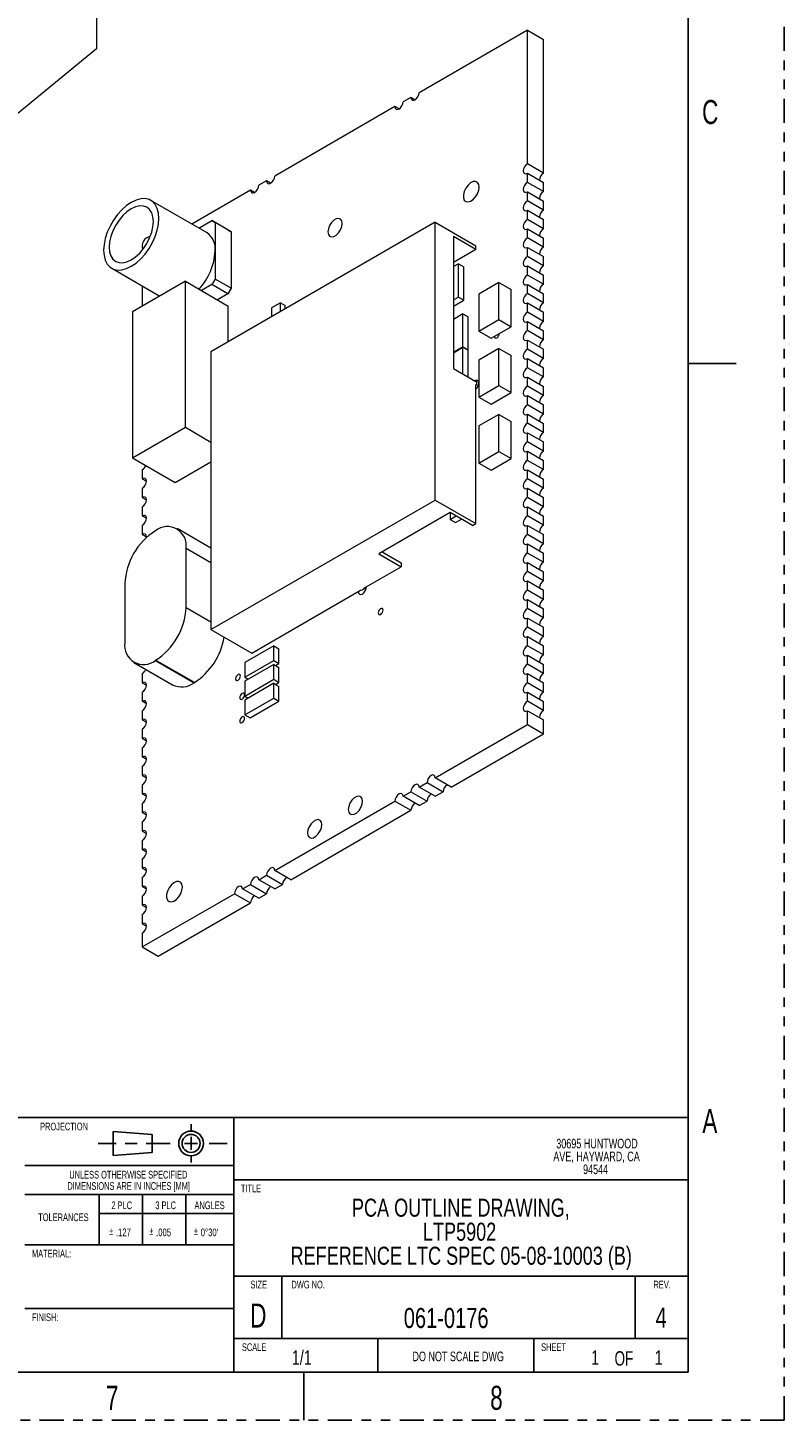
# Model space of a CAD drawing. Header units: inches. Extents: x 0 to 34, y 0 to 22.
# Tile 8 of 9: x 26.1 to 34, y 0 to 14.5. Entities that reach past the tile are written whole.
import ezdxf

# ---------------------------------------------------------------- set-up
doc = ezdxf.new("R2010")
doc.units = ezdxf.units.IN
doc.header["$MEASUREMENT"] = 0
doc.linetypes.add('PHANTOM', pattern=[0.5, 0.25, -0.05, 0.05, -0.05, 0.05, -0.05])
for name, color, linetype in [('P1', 3, 'Continuous'), ('P2', 3, 'Continuous'), ('P2-TEXT', 3, 'Continuous'), ('SLD-0', 7, 'Continuous')]:
    doc.layers.add(name, color=color, linetype=linetype)
doc.styles.add('SLDTEXTSTYLE1', font='TXT', dxfattribs={"width": 0.75})
doc.styles.add('SLDTEXTSTYLE2', font='TXT', dxfattribs={"width": 0.7})

# ---------------------------------------------------------------- blocks, each defined once
blk = doc.blocks.new('SW_NOTE_3')
at = {"layer": 'SLD-0', "color": 0, "char_height": 0.1875, "attachment_point": 2, "style": 'SLDTEXTSTYLE1'}
for s, insert in [('PCA OUTLINE DRAWING,', (1.45, 0.242)), ('LTP5902', (1.437, -0.008)), ('REFERENCE LTC SPEC 05-08-10003 (B)', (1.454, -0.258))]:
    blk.add_mtext(s, dxfattribs=dict(at, insert=insert))
blk = doc.blocks.new('SW_NOTE_4')
at = {"layer": 'P2', "color": 0, "char_height": 0.1, "attachment_point": 2, "style": 'SLDTEXTSTYLE2'}
for s, insert in [('30695 HUNTWOOD', (0.706, 0.129)), ('AVE, HAYWARD, CA', (0.701, -0.005)), ('94544', (0.691, -0.139))]:
    blk.add_mtext(s, dxfattribs=dict(at, insert=insert))

msp = doc.modelspace()

# ---------------------------------------------------------------- linework, layer by layer
at = {"color": 7, "linetype": 'Continuous', "lineweight": 15}
for p, q in [((26.8432, 15.2526), (26.8432, 14.2692)), ((31.3271, 14.4652), (30.2003, 13.8147)), ((31.3271, 13.0743), (31.3271, 14.4652)), ((31.3271, 14.4652), (31.4941, 14.3688)), ((31.4941, 12.9779), (31.4941, 14.3688)), ((26.8432, 14.2692), (25.7164, 13.3492)), ((30.1154, 13.7657), (30.0332, 13.7183)), ((30.1579, 13.7412), (30.1154, 13.7657)), ((29.9484, 13.6693), (28.697, 12.9469)), ((29.9908, 13.6448), (29.9484, 13.6693)), ((31.4941, 12.9779), (31.3271, 13.0743)), ((28.6121, 12.8979), (28.5299, 12.8504)), ((28.6546, 12.8734), (28.6121, 12.8979)), ((31.3271, 12.8814), (31.3271, 12.9763)), ((31.3271, 12.9763), (31.4941, 12.8799)), ((28.4451, 12.8015), (27.8327, 12.4479)), ((28.4875, 12.777), (28.4451, 12.8015)), ((31.4941, 12.785), (31.3271, 12.8814)), ((31.3271, 12.6885), (31.3271, 12.7834)), ((31.3271, 12.7834), (31.4941, 12.687)), ((31.4941, 12.785), (31.4941, 12.8799)), ((27.9923, 12.3558), (27.4077, 12.6933)), ((31.4941, 12.5921), (31.3271, 12.6885)), ((31.4941, 12.5921), (31.4941, 12.687)), ((27.9079, 12.4045), (28.0433, 12.4827)), ((30.3666, 12.4655), (28.0332, 11.1184)), ((28.0433, 12.4827), (28.0767, 12.4634)), ((28.2103, 12.3863), (28.0433, 12.4827)), ((28.2437, 12.367), (28.0767, 12.4634)), ((28.0767, 12.4634), (28.0767, 12.1693)), ((30.3666, 9.575), (30.3666, 12.4655)), ((30.3666, 12.4655), (30.7909, 12.2206)), ((31.3271, 12.4957), (31.3271, 12.5906)), ((31.3271, 12.5906), (31.4941, 12.4941)), ((31.4941, 12.3992), (31.3271, 12.4957)), ((31.4941, 12.3992), (31.4941, 12.4941)), ((28.2103, 12.3863), (28.2437, 12.367)), ((28.2437, 12.367), (28.2437, 11.7787)), ((30.7909, 12.1814), (30.557, 12.3164)), ((30.557, 12.3164), (30.557, 10.9446)), ((31.3271, 12.3028), (31.3271, 12.3977)), ((31.3271, 12.3977), (31.4941, 12.3013)), ((30.7909, 12.1814), (30.557, 12.0464)), ((30.7909, 12.1814), (30.7909, 12.2206)), ((31.4941, 12.2064), (31.3271, 12.3028)), ((31.3271, 12.1099), (31.3271, 12.2048)), ((31.3271, 12.2048), (31.4941, 12.1084)), ((31.4941, 12.2064), (31.4941, 12.3013)), ((28.0767, 12.1693), (28.0767, 11.8751)), ((30.6095, 12.0346), (30.557, 12.0043)), ((30.6095, 11.6874), (30.6095, 12.0346)), ((30.6095, 12.0346), (30.6647, 12.0027)), ((31.4941, 12.0135), (31.3271, 12.1099)), ((31.4941, 12.0135), (31.4941, 12.1084)), ((27.0002, 11.9875), (27.5014, 11.6982)), ((30.6647, 11.6555), (30.6647, 12.0027)), ((31.3271, 11.917), (31.3271, 12.0119)), ((31.3271, 12.0119), (31.4941, 11.9155)), ((31.4941, 11.8206), (31.3271, 11.917)), ((31.4941, 11.8206), (31.4941, 11.9155)), ((27.7672, 11.8516), (27.2156, 11.5332)), ((27.3183, 11.8039), (27.3183, 11.5925)), ((27.7672, 10.3328), (27.7672, 11.8516)), ((27.7672, 11.8516), (28.2126, 11.5944)), ((28.0433, 11.8172), (27.935, 11.7547)), ((28.0767, 11.8751), (28.0433, 11.8172)), ((28.2103, 11.7208), (28.0433, 11.8172)), ((28.2437, 11.7787), (28.0767, 11.8751)), ((28.2437, 11.7787), (28.2103, 11.7208)), ((31.0306, 11.8382), (30.8218, 11.7177)), ((31.0306, 11.4525), (31.0306, 11.8382)), ((31.0306, 11.8382), (31.1579, 11.7647)), ((31.1579, 11.379), (31.1579, 11.7647)), ((31.3271, 11.7241), (31.3271, 11.819)), ((31.3271, 11.819), (31.4941, 11.7226)), ((27.5004, 11.6976), (27.5004, 11.6987)), ((28.2103, 11.7208), (28.102, 11.6583)), ((28.2126, 11.222), (28.2126, 11.5944)), ((28.7573, 11.6286), (28.664, 11.5747)), ((28.7573, 11.5365), (28.7573, 11.6286)), ((28.7573, 11.6286), (28.8074, 11.5997)), ((28.8074, 11.5654), (28.8074, 11.5997)), ((30.557, 11.6571), (30.6095, 11.6874)), ((30.557, 11.5934), (30.6647, 11.6555)), ((30.6095, 11.6874), (30.6647, 11.6555)), ((30.8218, 11.7177), (30.8218, 11.3319)), ((31.4941, 11.6277), (31.3271, 11.7241)), ((31.3271, 11.5312), (31.3271, 11.6261)), ((31.3271, 11.6261), (31.4941, 11.5297)), ((31.4941, 11.6277), (31.4941, 11.7226)), ((27.2156, 11.5332), (27.2156, 10.0144)), ((28.664, 11.5747), (28.664, 11.4826)), ((30.6562, 11.5128), (30.557, 11.4556)), ((30.6562, 11.1656), (30.6562, 11.5128)), ((30.6562, 11.5128), (30.7113, 11.481)), ((30.7113, 11.1338), (30.7113, 11.481)), ((30.8218, 11.3319), (31.0306, 11.4525)), ((31.0306, 11.4525), (31.1579, 11.379)), ((31.4941, 11.4348), (31.3271, 11.5312)), ((31.4941, 11.4348), (31.4941, 11.5297)), ((30.8218, 11.3319), (30.9491, 11.2584)), ((30.9491, 11.2584), (31.1579, 11.379)), ((31.3271, 11.3384), (31.3271, 11.4333)), ((31.3271, 11.4333), (31.4941, 11.3368)), ((31.4941, 11.2419), (31.3271, 11.3384)), ((31.4941, 11.2419), (31.4941, 11.3368)), ((30.6562, 11.1699), (30.557, 11.1126)), ((30.557, 11.1084), (30.6562, 11.1656)), ((30.6562, 10.8874), (30.6562, 11.1699)), ((30.6562, 11.1699), (30.7113, 11.138)), ((30.6562, 11.1656), (30.7113, 11.1338)), ((31.3271, 11.1455), (31.3271, 11.2404)), ((31.3271, 11.2404), (31.4941, 11.144)), ((28.0332, 11.1184), (28.0332, 8.2279)), ((30.7113, 10.8555), (30.7113, 11.138)), ((31.0306, 11.1523), (30.8218, 11.0318)), ((30.8218, 11.0318), (30.8218, 10.646)), ((31.0306, 10.7666), (31.0306, 11.1523)), ((31.0306, 11.1523), (31.1579, 11.0789)), ((31.1579, 10.6931), (31.1579, 11.0789)), ((31.4941, 11.0491), (31.3271, 11.1455)), ((31.3271, 10.9526), (31.3271, 11.0475)), ((31.3271, 11.0475), (31.4941, 10.9511)), ((31.4941, 11.0491), (31.4941, 11.144)), ((30.557, 10.9446), (30.7909, 10.8096)), ((31.4941, 10.8562), (31.3271, 10.9526)), ((31.4941, 10.8562), (31.4941, 10.9511)), ((30.7866, 10.8121), (30.7909, 10.8145)), ((30.7909, 10.8096), (30.7909, 10.8145)), ((30.7984, 10.8102), (30.7909, 10.8145)), ((30.7984, 10.771), (30.7909, 10.7753)), ((30.7909, 9.33), (30.7909, 10.7753)), ((30.7984, 10.771), (30.7909, 10.7666)), ((30.7984, 10.8102), (30.7984, 10.771)), ((30.8218, 10.646), (31.0306, 10.7666)), ((31.0306, 10.7666), (31.1579, 10.6931)), ((31.3271, 10.7597), (31.3271, 10.8546)), ((31.3271, 10.8546), (31.4941, 10.7582)), ((31.4941, 10.6633), (31.3271, 10.7597)), ((31.4941, 10.6633), (31.4941, 10.7582)), ((30.8218, 10.646), (30.9491, 10.5726)), ((30.9491, 10.5726), (31.1579, 10.6931)), ((31.3271, 10.5668), (31.3271, 10.6617)), ((31.3271, 10.6617), (31.4941, 10.5653)), ((31.0306, 10.4664), (30.8218, 10.3459)), ((31.0306, 10.0807), (31.0306, 10.4664)), ((31.0306, 10.4664), (31.1579, 10.393)), ((31.4941, 10.4704), (31.3271, 10.5668)), ((31.3271, 10.3739), (31.3271, 10.4688)), ((31.3271, 10.4688), (31.4941, 10.3724)), ((31.4941, 10.4704), (31.4941, 10.5653)), ((27.2156, 10.0144), (27.7672, 10.3328)), ((27.7672, 10.3328), (28.0332, 10.1793)), ((30.8218, 10.3459), (30.8218, 9.9601)), ((31.1579, 10.0072), (31.1579, 10.393)), ((31.4941, 10.2775), (31.3271, 10.3739)), ((31.4941, 10.2775), (31.4941, 10.3724)), ((31.3271, 10.1811), (31.3271, 10.276)), ((31.3271, 10.276), (31.4941, 10.1795)), ((31.4941, 10.0846), (31.3271, 10.1811)), ((31.4941, 10.0846), (31.4941, 10.1795)), ((27.2156, 10.0144), (27.6611, 9.7573)), ((30.8218, 9.9601), (31.0306, 10.0807)), ((30.9491, 9.8867), (31.1579, 10.0072)), ((31.0306, 10.0807), (31.1579, 10.0072)), ((31.3271, 9.9882), (31.3271, 10.0831)), ((31.3271, 10.0831), (31.4941, 9.9866)), ((27.3183, 9.8906), (27.3183, 9.7957)), ((27.6611, 9.7573), (28.0332, 9.9721)), ((30.8218, 9.9601), (30.9491, 9.8867)), ((31.4941, 9.8918), (31.3271, 9.9882)), ((31.3271, 9.7953), (31.3271, 9.8902)), ((31.3271, 9.8902), (31.4941, 9.7938)), ((31.4941, 9.8918), (31.4941, 9.9866)), ((27.3183, 9.7957), (27.3607, 9.7712)), ((31.4941, 9.6989), (31.3271, 9.7953)), ((31.4941, 9.6989), (31.4941, 9.7938)), ((27.3183, 9.6977), (27.3183, 9.6028)), ((27.3183, 9.6028), (27.3607, 9.5783)), ((28.0332, 8.2279), (30.3666, 9.575)), ((30.3666, 9.575), (30.7909, 9.33)), ((31.3271, 9.6024), (31.3271, 9.6973)), ((31.3271, 9.6973), (31.4941, 9.6009)), ((31.4941, 9.506), (31.3271, 9.6024)), ((31.4941, 9.506), (31.4941, 9.6009)), ((27.3183, 9.5048), (27.3183, 9.4099)), ((30.5236, 9.4451), (29.7811, 9.0165)), ((30.5225, 9.4445), (30.5225, 9.3737)), ((30.7569, 9.3104), (30.5236, 9.4451)), ((31.3271, 9.4095), (31.3271, 9.5044)), ((31.3271, 9.5044), (31.4941, 9.408)), ((27.3183, 9.4099), (27.3607, 9.3854)), ((27.3183, 9.3119), (27.3183, 9.217)), ((28.0332, 9.0744), (27.6806, 9.2779)), ((30.5225, 9.3737), (30.5849, 9.4097)), ((30.5225, 9.3737), (30.5777, 9.3419)), ((30.5777, 9.3419), (30.6401, 9.3779)), ((30.7569, 9.3104), (30.7909, 9.33)), ((31.4941, 9.3131), (31.3271, 9.4095)), ((31.3271, 9.2166), (31.3271, 9.3115)), ((31.3271, 9.3115), (31.4941, 9.2151)), ((31.4941, 9.3131), (31.4941, 9.408)), ((27.3183, 9.217), (27.3607, 9.1925)), ((27.4562, 9.2557), (27.4546, 9.2547)), ((31.4941, 9.1202), (31.3271, 9.2166)), ((31.4941, 9.1202), (31.4941, 9.2151)), ((27.7736, 8.4571), (27.7736, 9.0724)), ((29.7811, 9.0165), (30.0145, 8.8818)), ((29.8151, 9.0361), (30.0145, 8.921)), ((31.3271, 9.0238), (31.3271, 9.1187)), ((31.3271, 9.1187), (31.4941, 9.0222)), ((31.4941, 8.9273), (31.3271, 9.0238)), ((31.4941, 8.9273), (31.4941, 9.0222)), ((29.6242, 8.6565), (30.0145, 8.8818)), ((30.0145, 8.921), (30.0145, 8.8818)), ((31.3271, 8.8309), (31.3271, 8.9258)), ((31.3271, 8.9258), (31.4941, 8.8293)), ((27.1372, 8.705), (27.1372, 8.0897)), ((31.4941, 8.7345), (31.3271, 8.8309)), ((31.3271, 8.638), (31.3271, 8.7329)), ((31.3271, 8.7329), (31.4941, 8.6365)), ((31.4941, 8.7345), (31.4941, 8.8293)), ((28.4574, 7.983), (29.5902, 8.6369)), ((29.5977, 8.6326), (29.5902, 8.6369)), ((29.6317, 8.6522), (29.5977, 8.6326)), ((29.6317, 8.6522), (29.6242, 8.6565)), ((29.6317, 8.6608), (29.6317, 8.6522)), ((29.6517, 8.6709), (29.6517, 8.6724)), ((31.4941, 8.5416), (31.3271, 8.638)), ((31.4941, 8.5416), (31.4941, 8.6365)), ((31.3271, 8.4451), (31.3271, 8.54)), ((31.3271, 8.54), (31.4941, 8.4436)), ((31.4941, 8.3487), (31.3271, 8.4451)), ((31.4941, 8.3487), (31.4941, 8.4436)), ((31.3271, 8.2522), (31.3271, 8.3471)), ((31.3271, 8.3471), (31.4941, 8.2507)), ((28.0332, 8.2279), (28.4574, 7.983)), ((31.4941, 8.1558), (31.3271, 8.2522)), ((31.3271, 8.0593), (31.3271, 8.1542)), ((31.3271, 8.1542), (31.4941, 8.0578)), ((31.4941, 8.1558), (31.4941, 8.2507)), ((28.6862, 8.0598), (28.3856, 7.8862)), ((28.6862, 7.9055), (28.6862, 8.0598)), ((28.6862, 8.0598), (28.7414, 8.028)), ((28.7414, 7.8736), (28.7414, 8.028)), ((31.4941, 7.9629), (31.3271, 8.0593)), ((31.4941, 7.9629), (31.4941, 8.0578)), ((27.2302, 7.8842), (27.6332, 7.6515)), ((27.4555, 7.9069), (27.4572, 7.9079)), ((27.4555, 7.9069), (27.8585, 7.6742)), ((27.8602, 7.6752), (27.4572, 7.9079)), ((28.3856, 7.7319), (28.6862, 7.9055)), ((28.3856, 7.8862), (28.3856, 7.7319)), ((28.6862, 7.8638), (28.3856, 7.6903)), ((28.6862, 7.9055), (28.7414, 7.8736)), ((28.6862, 7.7095), (28.6862, 7.8638)), ((28.6862, 7.8638), (28.7414, 7.832)), ((28.7053, 7.8528), (28.7414, 7.8736)), ((28.7414, 7.6777), (28.7414, 7.832)), ((31.3271, 7.8665), (31.3271, 7.9614)), ((31.3271, 7.9614), (31.4941, 7.8649)), ((31.4941, 7.77), (31.3271, 7.8665)), ((31.4941, 7.77), (31.4941, 7.8649)), ((27.3183, 7.7689), (27.3183, 7.674)), ((28.3856, 7.7319), (28.4217, 7.7111)), ((28.3856, 7.5359), (28.6862, 7.7095)), ((28.3856, 7.6903), (28.3856, 7.5359)), ((28.6862, 7.7095), (28.7414, 7.6777)), ((31.3271, 7.6736), (31.3271, 7.7685)), ((31.3271, 7.7685), (31.4941, 7.672)), ((27.3183, 7.674), (27.3607, 7.6495)), ((27.3183, 7.576), (27.3183, 7.4811)), ((27.8585, 7.6742), (27.8602, 7.6752)), ((28.6862, 7.6679), (28.3856, 7.4943)), ((28.3856, 7.5359), (28.4217, 7.5151)), ((28.6862, 7.5135), (28.6862, 7.6679)), ((28.6862, 7.6679), (28.7414, 7.636)), ((28.7053, 7.6568), (28.7414, 7.6777)), ((28.7414, 7.4817), (28.7414, 7.636)), ((31.4941, 7.5771), (31.3271, 7.6736)), ((31.3271, 7.4807), (31.3271, 7.5756)), ((31.3271, 7.5756), (31.4941, 7.4792)), ((31.4941, 7.5771), (31.4941, 7.672)), ((27.3183, 7.4811), (27.3607, 7.4566)), ((28.3856, 7.34), (28.6862, 7.5135)), ((28.3856, 7.4943), (28.3856, 7.34)), ((28.4407, 7.3081), (28.7414, 7.4817)), ((28.6862, 7.5135), (28.7414, 7.4817)), ((31.4941, 7.3843), (31.3271, 7.4807)), ((31.4941, 7.3843), (31.4941, 7.4792)), ((27.3183, 7.3831), (27.3183, 7.2882)), ((27.3183, 7.2882), (27.3607, 7.2637)), ((28.3856, 7.34), (28.4407, 7.3081)), ((31.3271, 7.2388), (31.3271, 7.3827)), ((31.3271, 7.3827), (31.4941, 7.2863)), ((31.4941, 7.1424), (31.4941, 7.2863)), ((27.3183, 7.1902), (27.3183, 7.0953)), ((30.3673, 6.6848), (31.3271, 7.2388)), ((30.5343, 6.5883), (31.4941, 7.1424)), ((31.3271, 7.2388), (31.4941, 7.1424)), ((27.3183, 7.0953), (27.3607, 7.0708)), ((27.3183, 6.9973), (27.3183, 6.9024)), ((27.3183, 6.9024), (27.3607, 6.8779)), ((27.3183, 6.8044), (27.3183, 6.7095)), ((27.3183, 6.7095), (27.3607, 6.685)), ((30.5343, 6.5883), (30.3673, 6.6848)), ((27.3183, 6.6115), (27.3183, 6.5166)), ((30.0332, 6.4919), (30.1154, 6.5393)), ((30.1154, 6.5393), (30.2825, 6.4429)), ((30.2003, 6.5883), (30.2825, 6.6358)), ((30.3673, 6.4919), (30.2003, 6.5883)), ((30.2825, 6.6358), (30.4495, 6.5393)), ((30.3673, 6.4919), (30.4495, 6.5393)), ((27.3183, 6.5166), (27.3607, 6.4922)), ((27.3183, 6.4187), (27.3183, 6.3238)), ((28.697, 5.7205), (29.9484, 6.4429)), ((29.9484, 6.4429), (30.1154, 6.3465)), ((30.2003, 6.3955), (30.0332, 6.4919)), ((30.2003, 6.3955), (30.2825, 6.4429)), ((27.3183, 6.3238), (27.3607, 6.2993)), ((28.864, 5.6241), (30.1154, 6.3465)), ((27.3183, 6.2258), (27.3183, 6.1309)), ((27.3183, 6.1309), (27.3607, 6.1064)), ((27.3183, 6.0329), (27.3183, 5.938)), ((27.3183, 5.938), (27.3607, 5.9135)), ((27.3183, 5.84), (27.3183, 5.7451)), ((27.3183, 5.7451), (27.3607, 5.7206)), ((28.5299, 5.6241), (28.6121, 5.6715)), ((28.6121, 5.6715), (28.7792, 5.5751)), ((28.864, 5.6241), (28.697, 5.7205)), ((27.3183, 5.6471), (27.3183, 5.5522)), ((27.3183, 5.5522), (27.3607, 5.5277)), ((28.3629, 5.5276), (28.4451, 5.5751)), ((28.5299, 5.4312), (28.3629, 5.5276)), ((28.4451, 5.5751), (28.6121, 5.4787)), ((28.697, 5.5276), (28.5299, 5.6241)), ((28.697, 5.5276), (28.7792, 5.5751)), ((27.3183, 4.9246), (28.2781, 5.4787)), ((27.3183, 5.4542), (27.3183, 5.3593)), ((27.4853, 4.8282), (28.4451, 5.3822)), ((28.2781, 5.4787), (28.4451, 5.3822)), ((28.5299, 5.4312), (28.6121, 5.4787)), ((27.3183, 5.3593), (27.3607, 5.3349)), ((27.3183, 5.2614), (27.3183, 5.1665)), ((27.3183, 5.1665), (27.3607, 5.142)), ((27.3183, 5.0685), (27.3183, 4.9246)), ((27.3183, 4.9246), (27.4853, 4.8282))]:
    msp.add_line(p, q, dxfattribs=at)
at = {"color": 8, "linetype": 'Continuous', "lineweight": 15}
for p, q in [((28.0332, 8.9226), (27.7736, 9.0724)), ((27.7736, 8.4571), (28.0332, 8.3072))]:
    msp.add_line(p, q, dxfattribs=at)
at = {"color": 7, "linetype": 'Continuous', "lineweight": 15, "flags": 128}
for points in [[(30.1154, 13.7657), (30.1186, 13.7488), (30.1278, 13.7383), (30.1416, 13.7356), (30.1578, 13.7412), (30.1741, 13.7543), (30.1878, 13.7729), (30.197, 13.7941), (30.2003, 13.8147)], [(29.9484, 13.6693), (29.9516, 13.6524), (29.9608, 13.6418), (29.9746, 13.6392), (29.9908, 13.6448), (30.007, 13.6579), (30.0208, 13.6765), (30.03, 13.6977), (30.0332, 13.7183)], [(31.3271, 13.0743), (31.3108, 13.0612), (31.2971, 13.0426), (31.2879, 13.0214), (31.2846, 13.0008), (31.2879, 12.984), (31.2971, 12.9734), (31.3108, 12.9707), (31.3271, 12.9763)], [(28.6121, 12.8979), (28.6153, 12.881), (28.6245, 12.8704), (28.6383, 12.8677), (28.6545, 12.8734), (28.6708, 12.8865), (28.6845, 12.9051), (28.6937, 12.9263), (28.697, 12.9469)], [(28.4451, 12.8015), (28.4483, 12.7846), (28.4575, 12.774), (28.4713, 12.7713), (28.4875, 12.777), (28.5037, 12.7901), (28.5175, 12.8086), (28.5267, 12.8298), (28.5299, 12.8504)], [(30.8252, 12.832), (30.8207, 12.8605), (30.8077, 12.8806), (30.7877, 12.8904), (30.7628, 12.8886), (30.7356, 12.8755), (30.7092, 12.8526), (30.6864, 12.8222), (30.6697, 12.7877), (30.6609, 12.7529), (30.6609, 12.7214), (30.6697, 12.6968), (30.6864, 12.6816), (30.7092, 12.6776), (30.7356, 12.6851), (30.7628, 12.7034), (30.7877, 12.7304), (30.8077, 12.7633), (30.8207, 12.7984), (30.8252, 12.832)], [(31.3271, 12.8814), (31.3108, 12.8683), (31.2971, 12.8498), (31.2879, 12.8286), (31.2846, 12.8079), (31.2879, 12.7911), (31.2971, 12.7805), (31.3108, 12.7778), (31.3271, 12.7834)], [(27.4921, 12.5067), (27.4877, 12.562), (27.4747, 12.6105), (27.4535, 12.6508), (27.4247, 12.6817), (27.3892, 12.7022), (27.348, 12.7117), (27.3025, 12.71), (27.254, 12.697), (27.204, 12.6731), (27.1539, 12.6392), (27.1054, 12.5962), (27.0599, 12.5454), (27.0188, 12.4884), (26.9832, 12.4269), (26.9544, 12.3627), (26.9332, 12.2979), (26.9202, 12.2344), (26.9158, 12.1741), (26.9202, 12.1188), (26.9332, 12.0703), (26.9544, 12.03), (26.9832, 11.9991), (27.0188, 11.9786), (27.0599, 11.9691), (27.1054, 11.9709), (27.1539, 11.9839), (27.204, 12.0077), (27.254, 12.0416), (27.3025, 12.0846), (27.348, 12.1354), (27.3892, 12.1924), (27.4247, 12.254), (27.4535, 12.3181), (27.4747, 12.3829), (27.4877, 12.4464), (27.4921, 12.5067)], [(27.4336, 12.473), (27.4292, 12.5222), (27.4162, 12.5644), (27.3949, 12.598), (27.3664, 12.6217), (27.3316, 12.6346), (27.2919, 12.6362), (27.2488, 12.6264), (27.204, 12.6056), (27.1592, 12.5747), (27.1161, 12.5347), (27.0764, 12.4873), (27.0416, 12.4342), (27.013, 12.3775), (26.9918, 12.3194), (26.9787, 12.2621), (26.9743, 12.2078), (26.9787, 12.1586), (26.9918, 12.1164), (27.013, 12.0828), (27.0416, 12.0591), (27.0764, 12.0462), (27.1161, 12.0446), (27.1592, 12.0544), (27.204, 12.0752), (27.2488, 12.1062), (27.2919, 12.1461), (27.3316, 12.1936), (27.3664, 12.2466), (27.3949, 12.3033), (27.4162, 12.3614), (27.4292, 12.4187), (27.4336, 12.473)], [(31.3271, 12.6885), (31.3108, 12.6754), (31.2971, 12.6569), (31.2879, 12.6357), (31.2846, 12.6151), (31.2879, 12.5982), (31.2971, 12.5876), (31.3108, 12.5849), (31.3271, 12.5906)], [(29.3993, 12.4525), (29.3948, 12.4793), (29.3819, 12.4976), (29.3622, 12.5053), (29.3379, 12.5015), (29.3122, 12.4866), (29.2879, 12.4625), (29.2682, 12.4319), (29.2553, 12.3987), (29.2508, 12.3668), (29.2553, 12.3401), (29.2682, 12.3217), (29.2879, 12.314), (29.3122, 12.3178), (29.3379, 12.3327), (29.3622, 12.3568), (29.3819, 12.3874), (29.3948, 12.4206), (29.3993, 12.4525)], [(31.3271, 12.4957), (31.3108, 12.4826), (31.2971, 12.464), (31.2879, 12.4428), (31.2846, 12.4222), (31.2879, 12.4053), (31.2971, 12.3947), (31.3108, 12.392), (31.3271, 12.3977)], [(31.3271, 12.3028), (31.3108, 12.2897), (31.2971, 12.2711), (31.2879, 12.2499), (31.2846, 12.2293), (31.2879, 12.2124), (31.2971, 12.2018), (31.3108, 12.1992), (31.3271, 12.2048)], [(31.3271, 12.1099), (31.3108, 12.0968), (31.2971, 12.0782), (31.2879, 12.057), (31.2846, 12.0364), (31.2879, 12.0195), (31.2971, 12.0089), (31.3108, 12.0063), (31.3271, 12.0119)], [(31.3271, 11.917), (31.3108, 11.9039), (31.2971, 11.8853), (31.2879, 11.8641), (31.2846, 11.8435), (31.2879, 11.8266), (31.2971, 11.8161), (31.3108, 11.8134), (31.3271, 11.819)], [(31.3271, 11.7241), (31.3108, 11.711), (31.2971, 11.6925), (31.2879, 11.6713), (31.2846, 11.6506), (31.2879, 11.6338), (31.2971, 11.6232), (31.3108, 11.6205), (31.3271, 11.6261)], [(31.3271, 11.5312), (31.3108, 11.5181), (31.2971, 11.4996), (31.2879, 11.4784), (31.2846, 11.4578), (31.2879, 11.4409), (31.2971, 11.4303), (31.3108, 11.4276), (31.3271, 11.4333)], [(30.9839, 11.2786), (30.9859, 11.2684), (30.9914, 11.2621), (30.9996, 11.2605), (31.0094, 11.2639), (31.0191, 11.2717), (31.0274, 11.2829), (31.0329, 11.2956), (31.0348, 11.308)], [(31.3271, 11.3384), (31.3108, 11.3253), (31.2971, 11.3067), (31.2879, 11.2855), (31.2846, 11.2649), (31.2879, 11.248), (31.2971, 11.2374), (31.3108, 11.2347), (31.3271, 11.2404)], [(31.3271, 11.1455), (31.3108, 11.1324), (31.2971, 11.1138), (31.2879, 11.0926), (31.2846, 11.072), (31.2879, 11.0551), (31.2971, 11.0445), (31.3108, 11.0419), (31.3271, 11.0475)], [(31.3271, 10.9526), (31.3108, 10.9395), (31.2971, 10.9209), (31.2879, 10.8997), (31.2846, 10.8791), (31.2879, 10.8622), (31.2971, 10.8516), (31.3108, 10.849), (31.3271, 10.8546)], [(30.821, 10.7926), (30.8177, 10.8094), (30.8085, 10.82), (30.7948, 10.8227), (30.7785, 10.8171), (30.7783, 10.8169)], [(31.3271, 10.7597), (31.3108, 10.7466), (31.2971, 10.728), (31.2879, 10.7068), (31.2846, 10.6862), (31.2879, 10.6693), (31.2971, 10.6588), (31.3108, 10.6561), (31.3271, 10.6617)], [(31.3271, 10.5668), (31.3108, 10.5537), (31.2971, 10.5352), (31.2879, 10.514), (31.2846, 10.4933), (31.2879, 10.4765), (31.2971, 10.4659), (31.3108, 10.4632), (31.3271, 10.4688)], [(31.3271, 10.3739), (31.3108, 10.3608), (31.2971, 10.3423), (31.2879, 10.3211), (31.2846, 10.3005), (31.2879, 10.2836), (31.2971, 10.273), (31.3108, 10.2703), (31.3271, 10.276)], [(31.3271, 10.1811), (31.3108, 10.168), (31.2971, 10.1494), (31.2879, 10.1282), (31.2846, 10.1076), (31.2879, 10.0907), (31.2971, 10.0801), (31.3108, 10.0774), (31.3271, 10.0831)], [(31.3271, 9.9882), (31.3108, 9.9751), (31.2971, 9.9565), (31.2879, 9.9353), (31.2846, 9.9147), (31.2879, 9.8978), (31.2971, 9.8872), (31.3108, 9.8846), (31.3271, 9.8902)], [(27.3183, 9.6977), (27.3345, 9.7108), (27.3483, 9.7294), (27.3575, 9.7506), (27.3607, 9.7712), (27.3575, 9.7881), (27.3483, 9.7986), (27.3345, 9.8013), (27.3183, 9.7957)], [(31.3271, 9.7953), (31.3108, 9.7822), (31.2971, 9.7636), (31.2879, 9.7424), (31.2846, 9.7218), (31.2879, 9.7049), (31.2971, 9.6943), (31.3108, 9.6917), (31.3271, 9.6973)], [(27.3183, 9.5048), (27.3345, 9.5179), (27.3483, 9.5365), (27.3575, 9.5577), (27.3607, 9.5783), (27.3575, 9.5952), (27.3483, 9.6058), (27.3345, 9.6084), (27.3183, 9.6028)], [(31.3271, 9.6024), (31.3108, 9.5893), (31.2971, 9.5707), (31.2879, 9.5495), (31.2846, 9.5289), (31.2879, 9.512), (31.2971, 9.5015), (31.3108, 9.4988), (31.3271, 9.5044)], [(27.3183, 9.3119), (27.3345, 9.325), (27.3483, 9.3436), (27.3575, 9.3648), (27.3607, 9.3854), (27.3575, 9.4023), (27.3483, 9.4129), (27.3345, 9.4155), (27.3183, 9.4099)], [(31.3271, 9.4095), (31.3108, 9.3964), (31.2971, 9.3779), (31.2879, 9.3567), (31.2846, 9.336), (31.2879, 9.3192), (31.2971, 9.3086), (31.3108, 9.3059), (31.3271, 9.3115)], [(27.36, 9.1835), (27.3607, 9.1925), (27.3575, 9.2094), (27.3483, 9.22), (27.3345, 9.2227), (27.3183, 9.217)], [(31.3271, 9.2166), (31.3108, 9.2035), (31.2971, 9.185), (31.2879, 9.1638), (31.2846, 9.1432), (31.2879, 9.1263), (31.2971, 9.1157), (31.3108, 9.113), (31.3271, 9.1187)], [(31.3271, 9.0238), (31.3108, 9.0107), (31.2971, 8.9921), (31.2879, 8.9709), (31.2846, 8.9503), (31.2879, 8.9334), (31.2971, 8.9228), (31.3108, 8.9201), (31.3271, 8.9258)], [(31.3271, 8.8309), (31.3108, 8.8178), (31.2971, 8.7992), (31.2879, 8.778), (31.2846, 8.7574), (31.2879, 8.7405), (31.2971, 8.7299), (31.3108, 8.7272), (31.3271, 8.7329)], [(29.5669, 8.6234), (29.5669, 8.622), (29.5701, 8.6051), (29.5793, 8.5945), (29.5931, 8.5918), (29.6093, 8.5975), (29.6255, 8.6106), (29.6393, 8.6291), (29.6485, 8.6503), (29.6517, 8.6709), (29.6517, 8.6709)], [(31.3271, 8.638), (31.3108, 8.6249), (31.2971, 8.6063), (31.2879, 8.5851), (31.2846, 8.5645), (31.2879, 8.5476), (31.2971, 8.537), (31.3108, 8.5344), (31.3271, 8.54)], [(29.8257, 8.4298), (29.8237, 8.4399), (29.8182, 8.4462), (29.81, 8.4478), (29.8002, 8.4445), (29.7905, 8.4366), (29.7822, 8.4255), (29.7767, 8.4127), (29.7748, 8.4004), (29.7767, 8.3902), (29.7822, 8.3839), (29.7905, 8.3823), (29.8002, 8.3857), (29.81, 8.3935), (29.8182, 8.4047), (29.8237, 8.4174), (29.8257, 8.4298)], [(31.3271, 8.4451), (31.3108, 8.432), (31.2971, 8.4134), (31.2879, 8.3922), (31.2846, 8.3716), (31.2879, 8.3547), (31.2971, 8.3442), (31.3108, 8.3415), (31.3271, 8.3471)], [(31.3271, 8.2522), (31.3108, 8.2391), (31.2971, 8.2206), (31.2879, 8.1994), (31.2846, 8.1787), (31.2879, 8.1619), (31.2971, 8.1513), (31.3108, 8.1486), (31.3271, 8.1542)], [(31.3271, 8.0593), (31.3108, 8.0462), (31.2971, 8.0277), (31.2879, 8.0065), (31.2846, 7.9859), (31.2879, 7.969), (31.2971, 7.9584), (31.3108, 7.9557), (31.3271, 7.9614)], [(31.3271, 7.8665), (31.3108, 7.8534), (31.2971, 7.8348), (31.2879, 7.8136), (31.2846, 7.793), (31.2879, 7.7761), (31.2971, 7.7655), (31.3108, 7.7628), (31.3271, 7.7685)], [(27.3183, 7.576), (27.3345, 7.5891), (27.3483, 7.6076), (27.3575, 7.6288), (27.3607, 7.6495), (27.3575, 7.6663), (27.3483, 7.6769), (27.3345, 7.6796), (27.3183, 7.674)], [(28.3408, 7.744), (28.3388, 7.7541), (28.3333, 7.7605), (28.325, 7.7621), (28.3153, 7.7587), (28.3056, 7.7508), (28.2973, 7.7397), (28.2918, 7.727), (28.2898, 7.7146), (28.2918, 7.7045), (28.2973, 7.6981), (28.3056, 7.6965), (28.3153, 7.6999), (28.325, 7.7078), (28.3333, 7.7189), (28.3388, 7.7316), (28.3408, 7.744)], [(28.3832, 7.548), (28.3812, 7.5582), (28.3757, 7.5645), (28.3675, 7.5661), (28.3577, 7.5627), (28.348, 7.5549), (28.3397, 7.5437), (28.3342, 7.531), (28.3323, 7.5186), (28.3342, 7.5085), (28.3397, 7.5022), (28.348, 7.5006), (28.3577, 7.5039), (28.3675, 7.5118), (28.3757, 7.5229), (28.3812, 7.5357), (28.3832, 7.548)], [(31.3271, 7.6736), (31.3108, 7.6605), (31.2971, 7.6419), (31.2879, 7.6207), (31.2846, 7.6001), (31.2879, 7.5832), (31.2971, 7.5726), (31.3108, 7.5699), (31.3271, 7.5756)], [(27.3183, 7.3831), (27.3345, 7.3962), (27.3483, 7.4148), (27.3575, 7.436), (27.3607, 7.4566), (27.3575, 7.4735), (27.3483, 7.484), (27.3345, 7.4867), (27.3183, 7.4811)], [(31.3271, 7.4807), (31.3108, 7.4676), (31.2971, 7.449), (31.2879, 7.4278), (31.2846, 7.4072), (31.2879, 7.3903), (31.2971, 7.3797), (31.3108, 7.3771), (31.3271, 7.3827)], [(27.3183, 7.1902), (27.3345, 7.2033), (27.3483, 7.2219), (27.3575, 7.2431), (27.3607, 7.2637), (27.3575, 7.2806), (27.3483, 7.2912), (27.3345, 7.2938), (27.3183, 7.2882)], [(28.3832, 7.3031), (28.3812, 7.3132), (28.3757, 7.3196), (28.3675, 7.3212), (28.3577, 7.3178), (28.348, 7.3099), (28.3397, 7.2988), (28.3342, 7.286), (28.3323, 7.2737), (28.3342, 7.2636), (28.3397, 7.2572), (28.348, 7.2556), (28.3577, 7.259), (28.3675, 7.2668), (28.3757, 7.278), (28.3812, 7.2907), (28.3832, 7.3031)], [(27.3183, 6.9973), (27.3345, 7.0104), (27.3483, 7.029), (27.3575, 7.0502), (27.3607, 7.0708), (27.3575, 7.0877), (27.3483, 7.0983), (27.3345, 7.1009), (27.3183, 7.0953)], [(27.3183, 6.8044), (27.3345, 6.8175), (27.3483, 6.8361), (27.3575, 6.8573), (27.3607, 6.8779), (27.3575, 6.8948), (27.3483, 6.9054), (27.3345, 6.9081), (27.3183, 6.9024)], [(27.3183, 6.6115), (27.3345, 6.6247), (27.3483, 6.6432), (27.3575, 6.6644), (27.3607, 6.685), (27.3575, 6.7019), (27.3483, 6.7125), (27.3345, 6.7152), (27.3183, 6.7095)], [(30.3673, 6.6848), (30.3641, 6.7016), (30.3549, 6.7122), (30.3411, 6.7149), (30.3249, 6.7093), (30.3086, 6.6961), (30.2949, 6.6776), (30.2857, 6.6564), (30.2825, 6.6358)], [(27.3183, 6.4187), (27.3345, 6.4318), (27.3483, 6.4503), (27.3575, 6.4715), (27.3607, 6.4921), (27.3575, 6.509), (27.3483, 6.5196), (27.3345, 6.5223), (27.3183, 6.5166)], [(30.0332, 6.4919), (30.03, 6.5088), (30.0208, 6.5194), (30.007, 6.522), (29.9908, 6.5164), (29.9746, 6.5033), (29.9608, 6.4847), (29.9516, 6.4635), (29.9484, 6.4429)], [(30.2003, 6.5883), (30.197, 6.6052), (30.1878, 6.6158), (30.1741, 6.6185), (30.1578, 6.6128), (30.1416, 6.5997), (30.1278, 6.5812), (30.1186, 6.56), (30.1154, 6.5393)], [(29.6114, 6.4413), (29.607, 6.468), (29.5941, 6.4864), (29.5743, 6.4941), (29.5501, 6.4903), (29.5243, 6.4754), (29.5001, 6.4512), (29.4803, 6.4207), (29.4674, 6.3875), (29.4629, 6.3556), (29.4674, 6.3288), (29.4803, 6.3105), (29.5001, 6.3027), (29.5243, 6.3065), (29.5501, 6.3214), (29.5743, 6.3456), (29.5941, 6.3761), (29.607, 6.4094), (29.6114, 6.4413)], [(27.3183, 6.2258), (27.3345, 6.2389), (27.3483, 6.2574), (27.3575, 6.2787), (27.3607, 6.2993), (27.3575, 6.3161), (27.3483, 6.3267), (27.3345, 6.3294), (27.3183, 6.3238)], [(29.1872, 6.1964), (29.1827, 6.2231), (29.1698, 6.2414), (29.15, 6.2492), (29.1258, 6.2454), (29.1, 6.2305), (29.0758, 6.2063), (29.056, 6.1758), (29.0431, 6.1425), (29.0387, 6.1106), (29.0431, 6.0839), (29.056, 6.0655), (29.0758, 6.0578), (29.1, 6.0616), (29.1258, 6.0765), (29.15, 6.1007), (29.1698, 6.1312), (29.1827, 6.1644), (29.1872, 6.1964)], [(27.3183, 6.0329), (27.3345, 6.046), (27.3483, 6.0646), (27.3575, 6.0858), (27.3607, 6.1064), (27.3575, 6.1233), (27.3483, 6.1339), (27.3345, 6.1365), (27.3183, 6.1309)], [(27.3183, 5.84), (27.3345, 5.8531), (27.3483, 5.8717), (27.3575, 5.8929), (27.3607, 5.9135), (27.3575, 5.9304), (27.3483, 5.941), (27.3345, 5.9436), (27.3183, 5.938)], [(27.3183, 5.6471), (27.3345, 5.6602), (27.3483, 5.6788), (27.3575, 5.7), (27.3607, 5.7206), (27.3575, 5.7375), (27.3483, 5.7481), (27.3345, 5.7508), (27.3183, 5.7451)], [(28.5299, 5.6241), (28.5267, 5.6409), (28.5175, 5.6515), (28.5037, 5.6542), (28.4875, 5.6486), (28.4713, 5.6355), (28.4575, 5.6169), (28.4483, 5.5957), (28.4451, 5.5751)], [(28.697, 5.7205), (28.6937, 5.7374), (28.6845, 5.748), (28.6708, 5.7506), (28.6545, 5.745), (28.6383, 5.7319), (28.6245, 5.7133), (28.6153, 5.6921), (28.6121, 5.6715)], [(27.3183, 5.4542), (27.3345, 5.4673), (27.3483, 5.4859), (27.3575, 5.5071), (27.3607, 5.5277), (27.3575, 5.5446), (27.3483, 5.5552), (27.3345, 5.5579), (27.3183, 5.5522)], [(27.7362, 5.548), (27.7317, 5.5764), (27.7187, 5.5966), (27.6987, 5.6063), (27.6738, 5.6046), (27.6466, 5.5915), (27.6202, 5.5685), (27.5974, 5.5382), (27.5807, 5.5037), (27.5718, 5.4688), (27.5718, 5.4374), (27.5807, 5.4127), (27.5974, 5.3976), (27.6202, 5.3935), (27.6466, 5.4011), (27.6738, 5.4193), (27.6987, 5.4464), (27.7187, 5.4792), (27.7317, 5.5144), (27.7362, 5.548)], [(28.3629, 5.5276), (28.3597, 5.5445), (28.3505, 5.5551), (28.3367, 5.5578), (28.3205, 5.5521), (28.3042, 5.539), (28.2905, 5.5205), (28.2813, 5.4993), (28.2781, 5.4787)], [(27.3183, 5.2614), (27.3345, 5.2745), (27.3483, 5.293), (27.3575, 5.3142), (27.3607, 5.3348), (27.3575, 5.3517), (27.3483, 5.3623), (27.3345, 5.365), (27.3183, 5.3593)], [(27.3183, 5.0685), (27.3345, 5.0816), (27.3483, 5.1001), (27.3575, 5.1214), (27.3607, 5.142), (27.3575, 5.1588), (27.3483, 5.1694), (27.3345, 5.1721), (27.3183, 5.1665)]]:
    msp.add_lwpolyline(points, dxfattribs=at)
at = {"color": 7, "linetype": 'Continuous', "lineweight": 15}
for centre, radius, start, end in [((31.5409, 12.9019), 0.0892, 121.61071, 178.40468), ((31.5409, 12.709), 0.0892, 121.61055, 178.4045), ((31.5409, 12.5161), 0.0892, 121.6104, 178.40432), ((27.4191, 12.2162), 0.1033, 100.09218, 199.9132), ((27.8785, 12.192), 0.1995, 353.46674, 55.22108), ((31.5409, 12.3233), 0.0892, 121.61024, 178.40415), ((31.5409, 12.1304), 0.0892, 121.61008, 178.40397), ((27.4512, 12.1973), 0.6262, 316.9495, 357.42928), ((31.5409, 11.9375), 0.0892, 121.60992, 178.4038), ((31.5409, 11.7446), 0.0892, 121.60977, 178.40362), ((31.5409, 11.5517), 0.0892, 121.60961, 178.40344), ((31.5409, 11.3588), 0.0892, 121.60945, 178.40327), ((31.5409, 11.166), 0.0892, 121.60929, 178.40309), ((31.5409, 10.9731), 0.0892, 121.60914, 178.40292), ((30.7266, 10.7976), 0.0945, 312.85968, 356.96074), ((31.5409, 10.7802), 0.0892, 121.60898, 178.40274), ((31.5409, 10.5873), 0.0892, 121.60882, 178.40256), ((31.5409, 10.3944), 0.0892, 121.60866, 178.40239), ((31.5409, 10.2015), 0.0892, 121.6085, 178.40221), ((31.5409, 10.0087), 0.0892, 121.60835, 178.40204), ((27.2679, 9.9686), 0.0929, 302.83492, 338.38298), ((31.5409, 9.8158), 0.0892, 121.60819, 178.40186), ((31.5409, 9.6229), 0.0892, 121.60803, 178.40168), ((31.5409, 9.43), 0.0892, 121.60787, 178.40151), ((27.5792, 9.1021), 0.1967, 351.31448, 128.67454), ((31.5409, 9.2371), 0.0892, 121.60772, 178.40133), ((27.8233, 8.6754), 0.6868, 122.4764, 177.5236), ((31.5409, 9.0442), 0.0892, 121.60756, 178.40116), ((31.5409, 8.8514), 0.0892, 121.6074, 178.40098), ((31.5409, 8.6585), 0.0892, 121.60724, 178.4008), ((27.0872, 8.4868), 0.6871, 302.57873, 357.51566), ((31.5409, 8.4656), 0.0892, 121.60709, 178.40063), ((31.5409, 8.2727), 0.0892, 121.60693, 178.40045), ((27.4768, 8.2648), 0.7033, 303.03423, 350.49043), ((31.5409, 8.0798), 0.0892, 121.60677, 178.40028), ((27.3318, 8.0601), 0.1969, 171.35949, 308.91311), ((31.5409, 7.8869), 0.0892, 121.60661, 178.4001), ((27.2679, 7.8469), 0.0929, 302.83336, 338.31238), ((31.5409, 7.694), 0.0892, 121.60645, 178.39992), ((27.7269, 7.8508), 0.2202, 244.83003, 306.69944), ((31.5409, 7.5012), 0.0892, 121.6063, 178.39975), ((31.5409, 7.3083), 0.0892, 121.60614, 178.39957), ((30.5416, 6.5351), 0.0922, 122.61121, 177.39417), ((30.2075, 6.3423), 0.0922, 122.61121, 177.39417), ((30.3746, 6.4387), 0.0922, 122.61121, 177.39417), ((28.7042, 5.4745), 0.0922, 122.61121, 177.39417), ((28.8713, 5.5709), 0.0922, 122.61121, 177.39417), ((28.5372, 5.378), 0.0922, 122.61121, 177.39417)]:
    msp.add_arc(centre, radius, start, end, dxfattribs=at)
at = {"layer": 'P1', "color": 6, "linetype": 'Continuous'}
for p, q in [((28.27, 3.15), (23.2979, 3.15)), ((28.27, 2.65), (26.095, 2.65)), ((26.095, 1.825), (28.27, 1.825)), ((26.095, 1.1625), (28.27, 1.1625))]:
    msp.add_line(p, q, dxfattribs=at)
at = {"layer": 'P1', "color": 7, "linetype": 'Continuous'}
for p, q in [((27.8262, 3.0049), (27.8262, 3.0798)), ((27.42, 2.9737), (27.0137, 3.0049)), ((27.0137, 3.0049), (27.0137, 2.7549)), ((27.42, 2.7862), (27.42, 2.9737)), ((27.8262, 2.8124), (27.8262, 2.9474)), ((27.045, 2.8799), (26.8575, 2.8799)), ((27.0137, 2.7549), (27.42, 2.7862)), ((27.2637, 2.8799), (27.1387, 2.8799)), ((27.6075, 2.8799), (27.3575, 2.8799)), ((27.7587, 2.8799), (27.8937, 2.8799)), ((27.8262, 2.7549), (27.8262, 2.68)), ((28.0137, 2.8799), (28.2012, 2.8799))]:
    msp.add_line(p, q, dxfattribs=at)
at = {"layer": 'P1', "color": 3, "linetype": 'Continuous'}
for p, q in [((26.095, 2.35), (28.27, 2.35)), ((26.87, 2.35), (26.87, 1.825)), ((27.32, 1.825), (27.32, 2.35)), ((27.77, 2.35), (27.77, 1.825)), ((26.87, 2.15), (28.27, 2.15))]:
    msp.add_line(p, q, dxfattribs=at)
at = {"layer": 'P1', "color": 7, "linetype": 'Continuous'}
for radius in [0.1288, 0.0938]:
    msp.add_circle((27.8262, 2.8799), radius, dxfattribs=at)
at = {"layer": 'P2', "color": 4, "linetype": 'PHANTOM'}
for p, q in [((34, 22), (34, 0)), ((34, 0), (34, 22)), ((0, 0), (34, 0))]:
    msp.add_line(p, q, dxfattribs=at)
at = {"layer": 'P2', "color": 6, "linetype": 'Continuous'}
for p, q in [((33, 0.5), (33, 21.5001)), ((28.27, 0.5), (28.27, 3.15)), ((33, 3.15), (28.27, 3.15)), ((28.27, 2.5), (33, 2.5)), ((28.27, 1.5), (33, 1.5)), ((28.27, 0.85), (33, 0.85)), ((1, 0.5), (33, 0.5))]:
    msp.add_line(p, q, dxfattribs=at)
at = {"layer": 'P2', "color": 3}
msp.add_line((33, 10.9972), (33.2188, 10.9972), dxfattribs=at)
at = {"layer": 'P2', "color": 3, "linetype": 'Continuous'}
for p, q in [((33, 10.9972), (33.5, 10.9972)), ((28.77, 1.5), (28.77, 0.85)), ((32.45, 1.5), (32.45, 0.85)), ((29.77, 0.85), (29.77, 0.5)), ((31.3929, 0.5), (31.3929, 0.85)), ((29, 0.5), (29, 0))]:
    msp.add_line(p, q, dxfattribs=at)

# ---------------------------------------------------------------- block references
at = {"layer": 'P2', "color": 7}
msp.add_blockref('SW_NOTE_4', (31.3459, 2.7993), dxfattribs=at)
at = {"layer": 'SLD-0'}
msp.add_blockref('SW_NOTE_3', (29.1845, 2.0629), dxfattribs=at)

# ---------------------------------------------------------------- texts
at = {"layer": 'P1', "color": 7, "char_height": 0.08}
for s, insert, attachment_point, style in [('PROJECTION', (26.5038, 3.0958), 2, 'SLDTEXTSTYLE2'), ('DIMENSIONS ARE IN INCHES [MM]', (27.1769, 2.477), 2, 'SLDTEXTSTYLE2'), ('UNLESS OTHERWISE SPECIFIED', (27.1733, 2.5946), 2, 'SLDTEXTSTYLE2'), ('2 PLC', (27.1047, 2.2759), 2, 'SLDTEXTSTYLE2'), ('3 PLC', (27.5619, 2.2759), 2, 'SLDTEXTSTYLE2'), ('ANGLES', (28.0187, 2.2759), 2, 'SLDTEXTSTYLE2'), ('TOLERANCES', (26.4974, 2.1512), 2, 'SLDTEXTSTYLE2'), ('±', (26.9938, 2.0064), 2, 'SLDTEXTSTYLE2'), ('.127', (27.0437, 1.9942), 1, 'SLDTEXTSTYLE1'), ('±', (27.4123, 2.0064), 2, 'SLDTEXTSTYLE2'), ('.005', (27.4621, 1.9942), 1, 'SLDTEXTSTYLE1'), ('±', (27.8765, 2.0064), 2, 'SLDTEXTSTYLE2'), ("0°30'", (27.9264, 1.9942), 1, 'SLDTEXTSTYLE1'), ('MATERIAL:', (26.17, 1.7733), 1, 'SLDTEXTSTYLE2'), ('FINISH:', (26.17, 1.1108), 1, 'SLDTEXTSTYLE2')]:
    msp.add_mtext(s, dxfattribs=dict(at, insert=insert, attachment_point=attachment_point, style=style))
at = {"layer": 'P2', "color": 3, "attachment_point": 2, "style": 'SLDTEXTSTYLE2'}
for s, insert, char_height in [('C', (33.2301, 13.7382), 0.25), ('A', (33.2263, 3.2384), 0.25), ('DO NOT SCALE DWG', (30.6067, 0.7136), 0.1), ('7', (27.0051, 0.3573), 0.25), ('8', (31.005, 0.3573), 0.25)]:
    msp.add_mtext(s, dxfattribs=dict(at, insert=insert, char_height=char_height))
at = {"layer": 'P2', "color": 7, "char_height": 0.08, "style": 'SLDTEXTSTYLE2'}
for s, insert, attachment_point in [('TITLE', (28.345, 2.4509), 1), ('SIZE', (28.5306, 1.4509), 2), ('DWG NO.', (28.8712, 1.4509), 1), ('REV.', (32.7301, 1.4509), 2), ('SCALE', (28.3555, 0.7999), 1), ('SHEET', (31.4703, 0.7999), 1)]:
    msp.add_mtext(s, dxfattribs=dict(at, insert=insert, attachment_point=attachment_point))
at = {"layer": 'P2', "color": 6, "insert": (28.5261, 1.2138), "char_height": 0.25, "attachment_point": 2, "style": 'SLDTEXTSTYLE2'}
msp.add_mtext('D', dxfattribs=at)
at = {"layer": 'P2-TEXT', "color": 6, "attachment_point": 1, "style": 'SLDTEXTSTYLE1'}
for s, insert, char_height in [('061-0176', (30.0401, 1.1674), 0.20833), ('4', (32.6611, 1.1723), 0.2083)]:
    msp.add_mtext(s, dxfattribs=dict(at, insert=insert, char_height=char_height))
at = {"layer": 'P2-TEXT', "color": 2, "char_height": 0.15, "attachment_point": 1}
for s, insert, style in [('1/1', (28.8745, 0.7266), 'SLDTEXTSTYLE1'), ('1', (31.9907, 0.7266), 'SLDTEXTSTYLE1'), ('1', (32.6522, 0.7266), 'SLDTEXTSTYLE1'), ('OF', (32.2343, 0.7175), 'SLDTEXTSTYLE2')]:
    msp.add_mtext(s, dxfattribs=dict(at, insert=insert, style=style))

doc.saveas('drawing.dxf')
